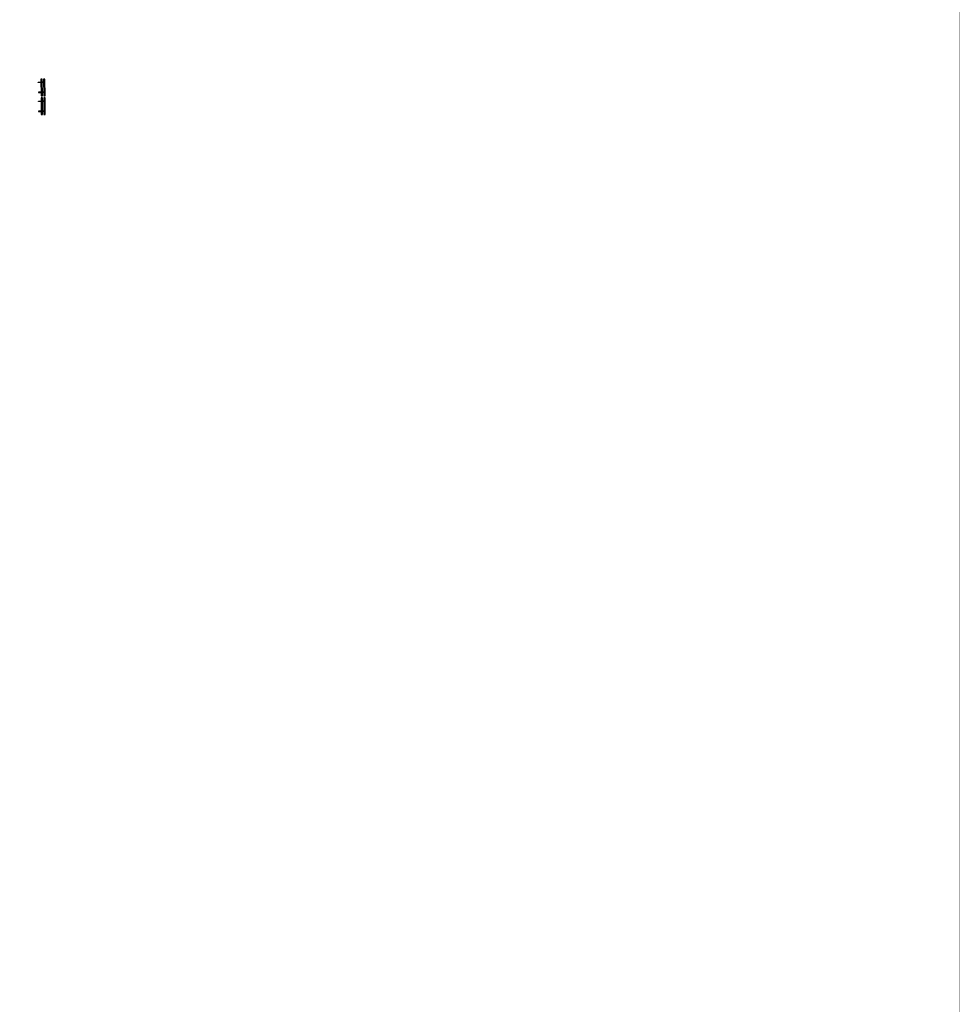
# Model space of a CAD drawing. Header units: metres. Extents: x 232695 to 233536, y 552964 to 554401.
# Tile 11 of 23: x 233325 to 233536, y 553648 to 553870. Entities that reach past the tile are written whole.
import ezdxf

# ---------------------------------------------------------------- set-up
doc = ezdxf.new("R2010")
doc.units = ezdxf.units.M
doc.layers.get('Defpoints').update_dxf_attribs({"color": 241})
doc.layers.add('N-WE-VW-VERKEERSTEKEN_BORD-S', color=7, linetype='Continuous', lineweight=25)

# ---------------------------------------------------------------- blocks, each defined once
blk = doc.blocks.new('BB18')
h = blk.add_hatch(color=1)
h.dxf.hatch_style = 1
edge = h.paths.add_edge_path(flags=17)
edge.add_line((-0.25, 0.8), (-0.25, 1))
edge.add_line((-0.75, 0.8), (-0.75, 1))
edge.add_line((0.75, 0.8), (0.75, 1))
edge.add_line((0.25, 0.8), (0.25, 1))
h.paths.add_polyline_path([(0.75, 1), (0.75, 0.8), (1.25, 0.8), (1.25, 1)])
h.paths.add_polyline_path([(-0.75, 0.8), (-0.75, 1), (-1.25, 1), (-1.25, 0.8)])
h.paths.add_polyline_path([(-0.25, 1), (-0.25, 0.8), (0.25, 0.8), (0.25, 1)])
h = blk.add_hatch(color=1)
h.dxf.hatch_style = 1
edge = h.paths.add_edge_path(flags=17)
edge.add_line((-0.25, 0.4), (-0.25, 0.6))
edge.add_line((-0.75, 0.4), (-0.75, 0.6))
edge.add_line((0.75, 0.4), (0.75, 0.6))
edge.add_line((0.25, 0.4), (0.25, 0.6))
h.paths.add_polyline_path([(0.75, 0.6), (0.75, 0.4), (1.25, 0.4), (1.25, 0.6)])
h.paths.add_polyline_path([(-0.75, 0.4), (-0.75, 0.6), (-1.25, 0.6), (-1.25, 0.4)])
h.paths.add_polyline_path([(-0.25, 0.6), (-0.25, 0.4), (0.25, 0.4), (0.25, 0.6)])
for points in [[(-1.25, 0.8), (1.25, 0.8), (1.25, 1), (-1.25, 1)], [(-1.25, 0.4), (1.25, 0.4), (1.25, 0.6), (-1.25, 0.6)]]:
    blk.add_lwpolyline(points, close=True)
at = {"layer": 'N-WE-VW-VERKEERSTEKEN_BORD-S'}
for p, q in [((-0.77, 0.8), (-0.77, 0.6)), ((-0.73, 0.8), (-0.73, 0.6)), ((0.73, 0.8), (0.73, 0.6)), ((0.77, 0.8), (0.77, 0.6))]:
    blk.add_line(p, q, dxfattribs=at)
at = {"layer": 'N-WE-VW-VERKEERSTEKEN_BORD-S', "flags": 128}
for points in [[(-0.73, 0.4), (-0.73, 0), (-0.77, 0), (-0.77, 0.4)], [(0.73, 0.4), (0.73, 0), (0.77, 0), (0.77, 0.4)]]:
    blk.add_lwpolyline(points, dxfattribs=at)

msp = doc.modelspace()

# ---------------------------------------------------------------- linework, layer by layer
at = {"layer": 'Defpoints', "const_width": 0.1}
msp.add_lwpolyline([(232867.83, 552964.49), (232867.83, 554400.49), (233536.33, 554400.49), (233536.33, 552964.49)], close=True, dxfattribs=at)

# ---------------------------------------------------------------- block references
at = {"layer": 'N-WE-VW-VERKEERSTEKEN_BORD-S', "xscale": 1.5, "yscale": 1.5, "zscale": 1.5, "rotation": 270.2364039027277}
for p in [(233329.48, 553854.34), (233329.5, 553850.09)]:
    msp.add_blockref('BB18', p, dxfattribs=at)

doc.saveas('drawing.dxf')
